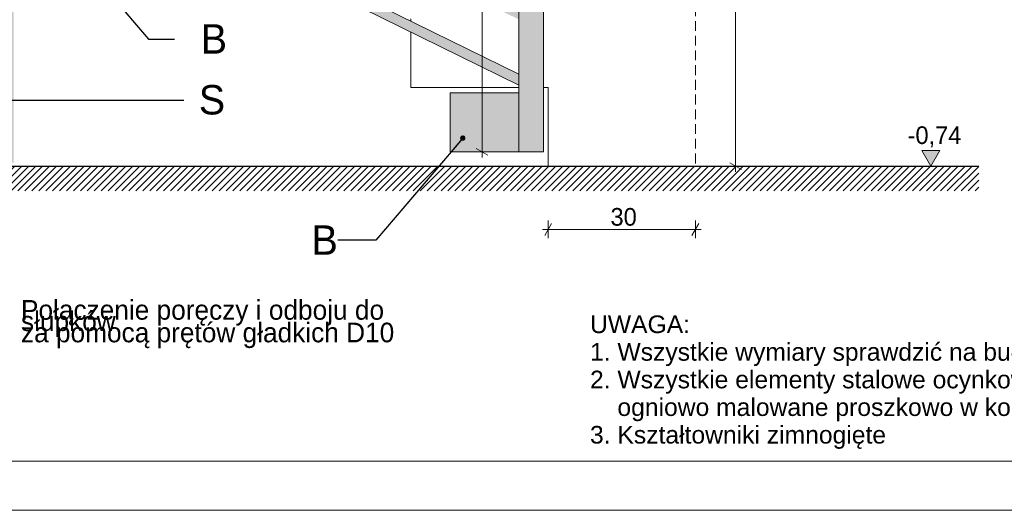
# Model space of a CAD drawing. Extents: x -445637 to -363038, y -16784 to 2261.
# Tile 5 of 29: x -439149 to -437141, y -16784 to -15784. Entities that reach past the tile are written whole.
import ezdxf

# ---------------------------------------------------------------- set-up
doc = ezdxf.new("R2010")
doc.units = 0
doc.header["$MEASUREMENT"] = 0
doc.linetypes.add('Krawędzie ukryte', pattern=[30, 20, -10])
for name, color, linetype, lineweight in [('Arch balustrady_Nr_Pióra__5', 7, 'Continuous', 13), ('Arch opisy_Nr_Pióra__1', 7, 'Continuous', 25), ('Arch opisy_Nr_Pióra__21', 7, 'Continuous', 13), ('ARCH TABELA_Nr_Pióra__21', 7, 'Continuous', 13), ('arch wypelnienia_Nr_Pióra__21', 7, 'Continuous', 13), ('INWENT TEREN_Nr_Pióra__1', 7, 'Continuous', 25), ('INWENT WYMIARY_Nr_Pióra__21', 7, 'Continuous', 13), ('Istniejące schody_Nr_Pióra__5', 7, 'Continuous', 13)]:
    doc.layers.add(name, color=color, linetype=linetype, lineweight=lineweight)
doc.layers.add('arch wypelnienia_Nr_Pióra__2', color=7, linetype='Continuous', lineweight=13, true_color=0x7f7f7f)
doc.layers.add('INWENT WYMIARY', color=7, linetype='Continuous')
doc.styles.add('GENERATED_STYLE_1', font='txt')
doc.styles.add('GENERATED_STYLE_2', font='txt')
doc.styles.add('GENERATED_STYLE_3', font='txt')
doc.styles.add('GENERATED_STYLE_8', font='arial.ttf')
doc.dimstyles.new('GENERATED_STYLE__1', dxfattribs={"dimtxt": 35.999999, "dimasz": 18.24, "dimexe": 0.18, "dimexo": 0, "dimgap": 0.09, "dimtad": 1, "dimdec": 0, "dimlfac": 0.1, "dimzin": 0, "dimdsep": 46, "dimtxsty": 'GENERATED_STYLE_1', "dimblk": 'ARROWHEAD_2', "dimblk1": 'ARROWHEAD_2', "dimblk2": 'ARROWHEAD_2', "dimcen": 0.09, "dimclrd": 7, "dimclre": 7, "dimclrt": 7, "dimazin": 0, "dimtfac": 1, "dimtdec": 4, "dimtmove": 0, "dimatfit": 3, "dimfxl": 0, "dimtolj": 1, "dimtzin": 0, "dimarcsym": 0})
doc.dimstyles.new('GENERATED_STYLE__2', dxfattribs={"dimtxt": 35.999999, "dimasz": 18.24, "dimexe": 0.18, "dimexo": 0, "dimgap": 0.09, "dimtad": 1, "dimdec": 0, "dimlfac": 0.1, "dimzin": 0, "dimdsep": 46, "dimtxsty": 'GENERATED_STYLE_1', "dimblk": 'ARROWHEAD_2', "dimblk1": 'ARROWHEAD_2', "dimblk2": 'ARROWHEAD_2', "dimcen": 0.09, "dimclrd": 7, "dimclre": 7, "dimclrt": 7, "dimazin": 0, "dimtfac": 1, "dimtdec": 4, "dimtmove": 2, "dimatfit": 3, "dimfxl": 0, "dimtolj": 1, "dimtzin": 0, "dimarcsym": 0})
doc.dimstyles.new('GENERATED_STYLE__3', dxfattribs={"dimtxt": 35.999999, "dimasz": 18.24, "dimexe": 0.18, "dimexo": 0, "dimgap": 0.09, "dimtad": 1, "dimtih": 1, "dimtoh": 1, "dimdec": 0, "dimlfac": 0.1, "dimzin": 0, "dimdsep": 46, "dimtxsty": 'GENERATED_STYLE_1', "dimblk": 'ARROWHEAD_2', "dimblk1": 'ARROWHEAD_2', "dimblk2": 'ARROWHEAD_2', "dimcen": 0.09, "dimclrd": 7, "dimclre": 7, "dimclrt": 7, "dimazin": 0, "dimtfac": 1, "dimtdec": 4, "dimtmove": 0, "dimatfit": 3, "dimfxl": 0, "dimtolj": 1, "dimtzin": 0, "dimarcsym": 0})
doc.dimstyles.new('GENERATED_STYLE__7', dxfattribs={"dimtxt": 0.18, "dimasz": 21.888, "dimexe": 0.18, "dimexo": 0.0625, "dimgap": 0.09, "dimtad": 0, "dimtih": 1, "dimtoh": 1, "dimdec": 4, "dimzin": 0, "dimdsep": 46, "dimcen": 0.09, "dimadec": 0, "dimazin": 0, "dimtfac": 1, "dimtdec": 4, "dimtmove": 0, "dimatfit": 3, "dimldrblk": 'ARROWHEAD_11', "dimfxl": 0, "dimtolj": 1, "dimtzin": 0, "dimarcsym": 0})

# ---------------------------------------------------------------- blocks, each defined once
blk = doc.blocks.new('Wymiary_1', base_point=(-437291.3, -16082.7))
at = {"layer": 'INWENT WYMIARY_Nr_Pióra__21', "linetype": 'Continuous'}
blk.add_hatch(color=256, dxfattribs=at).paths.add_polyline_path([(-437291.3, -16082.7), (-437309.9, -16050.7), (-437272.8, -16050.7)], flags=0)
for p, q in [((-437291.3, -16082.7), (-437309.9, -16050.7)), ((-437309.9, -16050.7), (-437272.8, -16050.7)), ((-437272.8, -16050.7), (-437291.3, -16082.7)), ((-437291.3, -16082.7), (-437315.3, -16082.7)), ((-437291.3, -16082.7), (-437267.3, -16082.7))]:
    blk.add_line(p, q, dxfattribs=at)
at = {"layer": 'INWENT WYMIARY_Nr_Pióra__21', "insert": (-437338.6, -16044.3), "char_height": 36, "attachment_point": 7, "style": 'GENERATED_STYLE_1'}
blk.add_mtext('{-0,74}', dxfattribs=at)
blk = doc.blocks.new('*D160')
at = {"layer": 'INWENT WYMIARY_Nr_Pióra__21', "linetype": 'Continuous'}
for p, q in [((-438064.4, -16199.8), (-438078.3, -16223.8)), ((-438071.3, -16229.8), (-438071.3, -16193.8)), ((-437778.3, -16223.8), (-437764.4, -16199.8)), ((-437771.3, -16229.8), (-437771.3, -16193.8)), ((-438083.1, -16211.8), (-438071.3, -16211.8)), ((-438071.3, -16211.8), (-437771.3, -16211.8)), ((-437771.3, -16211.8), (-437759.6, -16211.8))]:
    blk.add_line(p, q, dxfattribs=at)
at = {"layer": 'INWENT WYMIARY_Nr_Pióra__21', "insert": (-437944.4, -16204.6), "char_height": 36, "attachment_point": 7, "style": 'GENERATED_STYLE_1'}
blk.add_mtext('{30}', dxfattribs=at)
blk = doc.blocks.new('ARROWHEAD_2')
at = {"color": 0, "linetype": 'Continuous', "lineweight": 0}
for p, q in [((0, 0), (-1, 0)), ((-0.38, -0.66), (0.38, 0.66))]:
    blk.add_line(p, q, dxfattribs=at)
blk = doc.blocks.new('*D169')
at = {"layer": 'INWENT WYMIARY_Nr_Pióra__21', "linetype": 'Continuous'}
for p, q in [((-438194.2, -14844.7), (-438218.2, -14830.8)), ((-438206.2, -14837.8), (-438206.2, -14826)), ((-438188.2, -14837.8), (-438224.2, -14837.8)), ((-438206.2, -16053.6), (-438206.2, -14837.8)), ((-438188.2, -16053.6), (-438224.2, -16053.6)), ((-438218.2, -16046.7), (-438194.2, -16060.6)), ((-438206.2, -16065.4), (-438206.2, -16053.6))]:
    blk.add_line(p, q, dxfattribs=at)
at = {"layer": 'INWENT WYMIARY_Nr_Pióra__21', "insert": (-438224.6, -15430.3), "char_height": 36, "attachment_point": 7, "rotation": 90, "style": 'GENERATED_STYLE_2'}
blk.add_mtext('{121\\A1{\\H0.7x;\\S5^  ;}}', dxfattribs=at)
blk = doc.blocks.new('*D171')
at = {"layer": 'INWENT WYMIARY_Nr_Pióra__21', "linetype": 'Continuous'}
for p, q in [((-437689.2, -14948.1), (-437689.2, -14936.3)), ((-437671.2, -14948.1), (-437707.2, -14948.1)), ((-437677.2, -14955), (-437701.2, -14941.1)), ((-437689.2, -16082.7), (-437689.2, -14948.1)), ((-437701.2, -16075.7), (-437677.2, -16089.6)), ((-437671.2, -16082.7), (-437707.2, -16082.7)), ((-437689.2, -16094.4), (-437689.2, -16082.7))]:
    blk.add_line(p, q, dxfattribs=at)
at = {"layer": 'INWENT WYMIARY_Nr_Pióra__21', "insert": (-437707.5, -15557.5), "char_height": 36, "attachment_point": 7, "rotation": 90, "style": 'GENERATED_STYLE_2'}
blk.add_mtext('{113\\A1{\\H0.7x;\\S5^  ;}}', dxfattribs=at)
blk = doc.blocks.new('ARROWHEAD_11')
at = {"color": 0, "linetype": 'Continuous', "lineweight": 0}
blk.add_line((0, 0), (-1, 0), dxfattribs=at)
at = {"color": 0, "linetype": 'Continuous', "lineweight": 0, "const_width": 0.25, "flags": 128}
blk.add_lwpolyline([(-0.125, 0, 1), (0.125, 0, 1)], format="xyb", close=True, dxfattribs=at)

msp = doc.modelspace()

# ---------------------------------------------------------------- hatches: boundary and pattern name
at = {"layer": 'arch wypelnienia_Nr_Pióra__2', "linetype": 'Continuous'}
h = msp.add_hatch(color=256, dxfattribs=at)
h.paths.add_polyline_path([(-439311.3, -14437.7), (-439261.3, -14437.7), (-439261.3, -14584.9), (-439211.3, -14584.9), (-439211.3, -14470.5), (-439171.3, -14470.5), (-439171.3, -14326.9), (-439191.3, -14317.1), (-439191.3, -14272.5), (-437816.1, -14948.1, -0.414214), (-437779.5, -15055.2), (-438081.3, -15669.5), (-438081.3, -16053.6), (-438271.3, -16053.6), (-438271.3, -15933.6), (-438131.3, -15933.6), (-438131.3, -15917.4), (-439121.3, -15431.1), (-439121.3, -15513.6), (-438981.3, -15513.6), (-438981.3, -15633.6), (-439161.3, -15633.6), (-439161.3, -16075.6), (-439211.3, -16075.6), (-439211.3, -15890.6), (-439231.3, -15890.6), (-439231.3, -16042.7), (-439261.3, -16042.7), (-439261.3, -15502.5), (-439273.9, -15502.3, -0.376516), (-439291.3, -15482.5), (-439291.3, -15457.3), (-439311.3, -15457.3)], flags=0)
h.paths.add_polyline_path([(-438081.3, -14862.3), (-437833.7, -14984, -0.414214), (-437815.4, -15037.5), (-438081.3, -15578.8)], flags=0)
h.paths.add_polyline_path([(-439121.3, -14606.6), (-439121.3, -14351.5), (-438131.3, -14837.8), (-438131.3, -15092.9)], flags=0)
h.paths.add_polyline_path([(-439121.3, -14740.3), (-439121.3, -14628.9), (-438131.3, -15115.2), (-438131.3, -15226.6)], flags=0)
h.paths.add_polyline_path([(-439121.3, -14762.6), (-438131.3, -15248.9), (-438131.3, -15360.3), (-439121.3, -14874)], flags=0)
h.paths.add_polyline_path([(-439121.3, -14896.3), (-438131.3, -15382.6), (-438131.3, -15494), (-439121.3, -15007.7)], flags=0)
h.paths.add_polyline_path([(-439121.3, -15141.4), (-439121.3, -15030), (-438131.3, -15516.3), (-438131.3, -15627.7)], flags=0)
h.paths.add_polyline_path([(-439121.3, -15275.1), (-439121.3, -15163.7), (-438131.3, -15650), (-438131.3, -15761.4)], flags=0)
h.paths.add_polyline_path([(-439121.3, -15297.4), (-438131.3, -15783.7), (-438131.3, -15895.1), (-439121.3, -15408.8)], flags=0)
h.paths.add_polyline_path([(-439211.3, -15880.6), (-439231.3, -15880.6), (-439231.3, -15749.1), (-439211.3, -15749.1)], flags=0)
h.paths.add_polyline_path([(-439211.3, -15739.1), (-439231.3, -15739.1), (-439231.3, -15607.5), (-439211.3, -15607.5)], flags=0)
h.paths.add_polyline_path([(-439231.3, -15597.5), (-439231.3, -15502.5), (-439211.3, -15502.5), (-439211.3, -15597.5)], flags=0)
h.paths.add_polyline_path([(-439211.3, -15492.5), (-439231.3, -15492.5), (-439231.3, -15466), (-439211.3, -15466)], flags=0)
h.paths.add_polyline_path([(-439281.3, -15457.3), (-439261.3, -15457.3), (-439261.3, -15492.5), (-439271.3, -15492.5, -0.414214), (-439281.3, -15482.5)], flags=0)
h.paths.add_polyline_path([(-439211.3, -15456), (-439231.3, -15456), (-439231.3, -15361), (-439211.3, -15361)], flags=0)
h.paths.add_polyline_path([(-439231.3, -15351), (-439231.3, -15325.5), (-439211.3, -15325.5), (-439211.3, -15351)], flags=0)
h.paths.add_polyline_path([(-439231.3, -15315.5), (-439231.3, -15302.5), (-439211.3, -15302.5), (-439211.3, -15315.5)], flags=0)
h.paths.add_polyline_path([(-439231.3, -15292.5), (-439231.3, -15270.1), (-439261.3, -15270.1), (-439261.3, -15219.5), (-439211.3, -15219.5), (-439211.3, -15292.5)], flags=0)
h.paths.add_polyline_path([(-439261.3, -15161), (-439211.3, -15161), (-439211.3, -15185.8), (-439211.3, -15209.5), (-439261.3, -15209.5)], flags=0)
h.paths.add_polyline_path([(-439211.3, -15078), (-439211.3, -15151), (-439261.3, -15151), (-439261.3, -15078)], flags=0)
h.paths.add_polyline_path([(-439261.3, -15068), (-439261.3, -15019.5), (-439211.3, -15019.5), (-439211.3, -15068)], flags=0)
h.paths.add_polyline_path([(-439211.3, -14936.5), (-439211.3, -15009.5), (-439261.3, -15009.5), (-439261.3, -14936.5)], flags=0)
h.paths.add_polyline_path([(-439211.3, -14878), (-439211.3, -14926.5), (-439261.3, -14926.5), (-439261.3, -14878)], flags=0)
h.paths.add_polyline_path([(-439211.3, -14794.9), (-439211.3, -14868), (-439261.3, -14868), (-439261.3, -14794.9)], flags=0)
h.paths.add_polyline_path([(-439261.3, -14784.9), (-439261.3, -14736.5), (-439211.3, -14736.5), (-439211.3, -14784.9)], flags=0)
h.paths.add_polyline_path([(-439261.3, -14726.5), (-439261.3, -14594.9), (-439211.3, -14594.9), (-439211.3, -14726.5)], flags=0)
at = {"layer": 'arch wypelnienia_Nr_Pióra__21', "linetype": 'Continuous'}
h = msp.add_hatch(dxfattribs=at)
h.set_pattern_fill('Cegła_zwykła', color=256, style=0, pattern_type=2)
h.set_pattern_definition([(45, (0, 0), (-7.07106781, 7.07106781), [])])
h.paths.add_polyline_path([(-440581.3, -16133.1), (-437193.5, -16133.1), (-437193.5, -16082.7), (-440581.3, -16082.7)], flags=0)

# ---------------------------------------------------------------- linework, layer by layer
at = {"layer": 'Arch balustrady_Nr_Pióra__5', "linetype": 'Continuous'}
for p, q in [((-438131.3, -16053.6), (-438131.3, -14837.8)), ((-438131.3, -15895.1), (-439121.3, -15408.8)), ((-438131.3, -15917.4), (-439121.3, -15431.1)), ((-438081.3, -16053.6), (-438081.3, -15669.5)), ((-438131.3, -15933.6), (-438271.3, -15933.6)), ((-438271.3, -15933.6), (-438271.3, -16053.6)), ((-438081.3, -15933.6), (-438081.3, -16053.6)), ((-438271.3, -16053.6), (-438081.3, -16053.6))]:
    msp.add_line(p, q, dxfattribs=at)
at = {"layer": 'ARCH TABELA_Nr_Pióra__21', "linetype": 'Continuous'}
for p, q in [((-433141.3, -16684.2), (-440801.3, -16684.2)), ((-433041.3, -16784.2), (-441401.3, -16784.2))]:
    msp.add_line(p, q, dxfattribs=at)
at = {"layer": 'INWENT TEREN_Nr_Pióra__1', "linetype": 'Continuous'}
msp.add_line((-440581.3, -16082.7), (-437193.5, -16082.7), dxfattribs=at)
at = {"layer": 'Istniejące schody_Nr_Pióra__5', "linetype": 'Krawędzie ukryte'}
msp.add_line((-437771.3, -14077), (-437771.3, -16082.7), dxfattribs=at)
at = {"layer": 'Istniejące schody_Nr_Pióra__5', "linetype": 'Continuous'}
for p, q in [((-438351.3, -15782.7), (-438351.3, -15787)), ((-438351.3, -15809.3), (-438351.3, -15922.7)), ((-438351.3, -15922.7), (-438131.3, -15922.7)), ((-438081.3, -15922.7), (-438071.3, -15922.7)), ((-438071.3, -15922.7), (-438071.3, -16082.7))]:
    msp.add_line(p, q, dxfattribs=at)

# ---------------------------------------------------------------- block references
at = {"layer": 'INWENT WYMIARY', "linetype": 'Continuous'}
msp.add_blockref('Wymiary_1', (-437291.3, -16082.7), dxfattribs=at)

# ---------------------------------------------------------------- texts
at = {"layer": 'Arch opisy_Nr_Pióra__1', "linetype": 'Continuous', "insert": (-437986.2, -16659.1), "char_height": 36, "width": 1344.884, "attachment_point": 7, "line_spacing_factor": 0.938073, "style": 'GENERATED_STYLE_8'}
msp.add_mtext('{UWAGA:\\P1. Wszystkie wymiary sprawdzić na budowie\\P2. Wszystkie elementy stalowe ocynkowane\\P    ogniowo malowane proszkowo w kolorze RAL 7000\\P3. Kształtowniki zimnogięte}', dxfattribs=at)
at = {"layer": 'Arch opisy_Nr_Pióra__21', "linetype": 'Continuous', "char_height": 60, "style": 'GENERATED_STYLE_3'}
for s, insert, width, attachment_point in [('{B }', (-438779.8, -15823.4), 69.459, 4), ('{S}', (-438783.8, -15947.8), 46.306, 4), ('{B }', (-438500.4, -16233.3), 69.459, 6)]:
    msp.add_mtext(s, dxfattribs=dict(at, insert=insert, width=width, attachment_point=attachment_point))
at = {"layer": 'Arch opisy_Nr_Pióra__21', "linetype": 'Continuous', "insert": (-439146.5, -16404.8), "char_height": 40, "width": 885.46, "attachment_point": 4, "line_spacing_factor": 0.345274, "style": 'GENERATED_STYLE_3'}
msp.add_mtext('{Połączenie poręczy i odboju do słupków\\Pza pomocą prętów gładkich D10}', dxfattribs=at)

# ---------------------------------------------------------------- dimensions: what is measured, and where the dimension line sits
at = {"layer": 'INWENT WYMIARY', "linetype": 'Continuous'}
for base, p1, p2, dimstyle, picture, middle in [((-438206.2, -16053.6), (-437929, -16053.6), (-437789, -14837.8), 'GENERATED_STYLE__2', '*D169', (-438231.4, -15353.3)), ((-437689.2, -16082.7), (-437797.2, -16082.7), (-437841.9, -14948.1), 'GENERATED_STYLE__1', '*D171', (-437714.4, -15482.3))]:
    dim = msp.add_linear_dim(base=base, p1=p1, p2=p2, angle=90, dimstyle=dimstyle, dxfattribs=at)
    dim.commit()
    dim.dimension.update_dxf_attribs({"geometry": picture, "text_midpoint": middle})
dim = msp.add_linear_dim(base=(-438071.3, -16211.8), p1=(-438071.3, -16082.7), p2=(-437771.3, -16082.7), dimstyle='GENERATED_STYLE__3', dxfattribs=at)
dim.commit()
dim.dimension.update_dxf_attribs({"geometry": '*D160', "text_midpoint": (-437917.1, -16186.6)})

# ---------------------------------------------------------------- leaders
at = {"layer": 'Arch opisy_Nr_Pióra__21', "linetype": 'Continuous', "annotation_type": 0, "has_hookline": 1, "hookline_direction": 1, "text_width": 40}
for points in [[(-439064.2, -15615.7), (-438886.7, -15823.7), (-438833.3, -15823.7)], [(-439178.3, -15948.1), (-438814.1, -15948.1)], [(-438245.6, -16025.6), (-438423, -16233.3), (-438500.3, -16233.3)]]:
    msp.add_leader(points, dimstyle='GENERATED_STYLE__7', dxfattribs=at)

doc.saveas('drawing.dxf')
